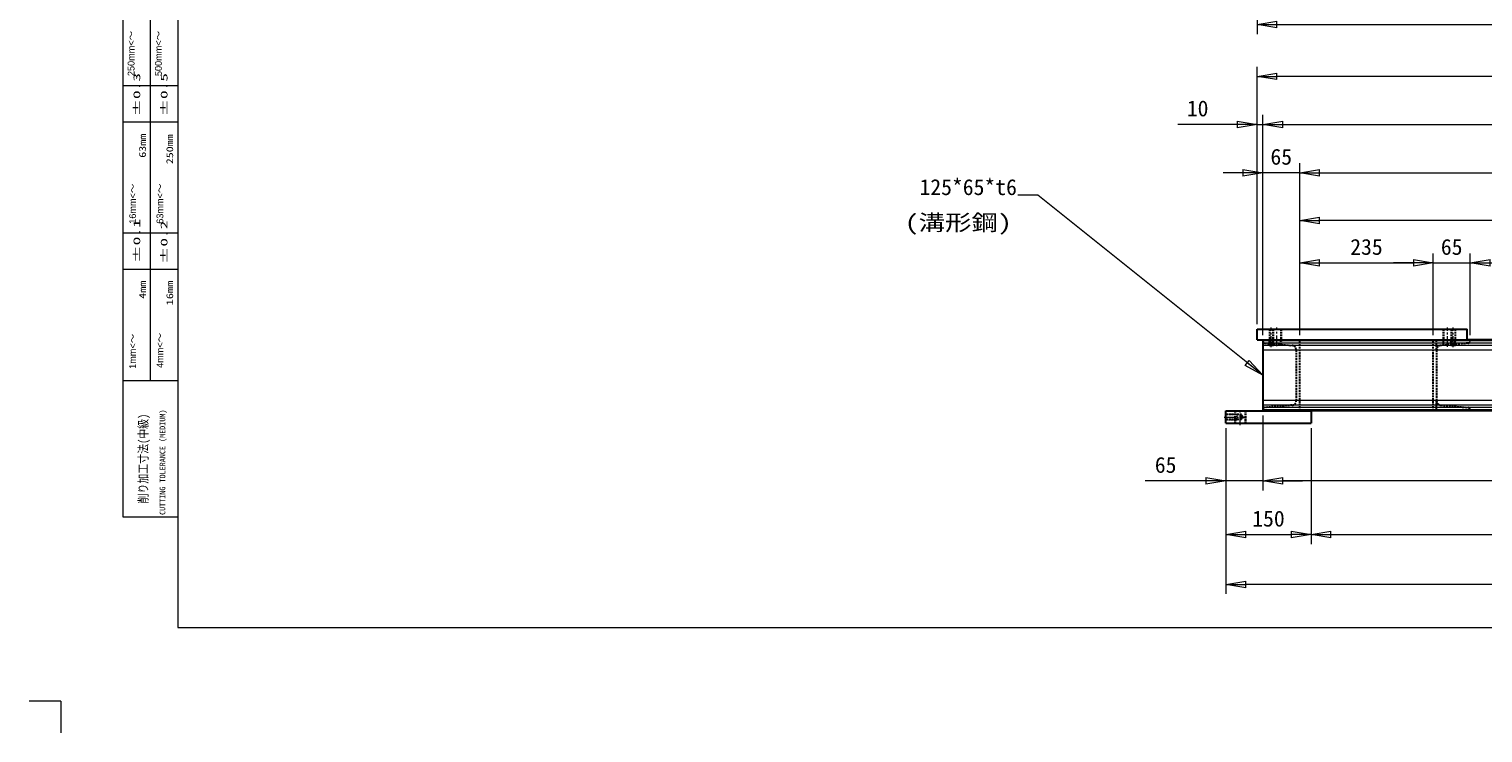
# Model space of a CAD drawing. Header units: millimetres. Extents: x -62 to 6744, y -106 to 4796.
# Tile 1 of 22: x -62 to 2497, y -106 to 1134. Entities that reach past the tile are written whole.
import ezdxf

# ---------------------------------------------------------------- set-up
doc = ezdxf.new("R2010")
doc.units = ezdxf.units.MM
doc.linetypes.add('CENTER2', pattern=[28.575, 19.05, -3.175, 3.175, -3.175])
doc.linetypes.add('HIDDEN2', pattern=[4.7625, 3.175, -1.5875])
doc.layers.get('0').update_dxf_attribs({"color": 157, "lineweight": 0})
doc.layers.add('2', color=176, linetype='Continuous', lineweight=0)
doc.styles.add('Default', font='txt')
doc.styles.add('JIS', font='txt')
doc.styles.add('TSTYLE20', font='txt')
doc.dimstyles.new('Default', dxfattribs={"dimtxt": 3.5, "dimasz": 4.375, "dimexe": 2.1, "dimexo": 1.05, "dimgap": 1.75, "dimtad": 1, "dimdsep": 46, "dimtxsty": 'Default', "dimblk": 'CLOSED', "dimcen": 0.09, "dimclrt": 13, "dimadec": 0, "dimazin": 0, "dimtfac": 0.4, "dimtdec": 3, "dimtmove": 0, "dimatfit": 3, "dimldrblk": 'CLOSED', "dimfxl": 10.01, "dimtolj": 1, "dimarcsym": 0})

# ---------------------------------------------------------------- blocks, each defined once
blk = doc.blocks.new('_Closed')
at = {"color": 0, "linetype": 'ByBlock', "lineweight": -2}
for p, q in [((-1, 0.166667), (0, 0)), ((-1, 0.166667), (-1, -0.166667)), ((0, 0), (-1, -0.166667)), ((0, 0), (-1, 0))]:
    blk.add_line(p, q, dxfattribs=at)
blk = doc.blocks.new('*D13')
at = {"color": 0, "linetype": 'Continuous', "lineweight": -2}
for p, q in [((2100, 1535.4), (2100, 1125.2)), ((4770, 1535.4), (4770, 1125.2)), ((2135, 1142), (4735, 1142))]:
    blk.add_line(p, q, dxfattribs=at)
at = {"layer": 'Defpoints', "color": 0}
for p in [(2100, 1543.8), (4770, 1543.8), (4770, 1142)]:
    blk.add_point(p, dxfattribs=at)
at = {"color": 0, "lineweight": -2, "xscale": 35, "yscale": 35, "zscale": 35, "rotation": 180}
blk.add_blockref('_Closed', (2100, 1142), dxfattribs=at)
at = {"color": 0, "lineweight": -2, "xscale": 35, "yscale": 35, "zscale": 35}
blk.add_blockref('_Closed', (4770, 1142), dxfattribs=at)
at = {"color": 13, "lineweight": 0, "insert": (3435, 1170), "char_height": 28, "attachment_point": 5, "style": 'Default'}
blk.add_mtext('\\A1;2670', dxfattribs=at)
blk = doc.blocks.new('*D90')
at = {"color": 0, "linetype": 'Continuous', "lineweight": -2}
for p, q in [((2045, 431.3), (2045, 139.2)), ((4825, 431.3), (4825, 139.2)), ((4790, 156), (2080, 156))]:
    blk.add_line(p, q, dxfattribs=at)
at = {"layer": 'Defpoints', "color": 0}
for p in [(2045, 439.7), (4825, 439.7), (2045, 156)]:
    blk.add_point(p, dxfattribs=at)
at = {"color": 0, "lineweight": -2, "xscale": 35, "yscale": 35, "zscale": 35}
for p, rotation in [((2045, 156), 180), ((4825, 156), 359.9999999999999)]:
    blk.add_blockref('_Closed', p, dxfattribs=dict(at, rotation=rotation))
at = {"color": 13, "lineweight": 0, "insert": (3435, 184), "char_height": 28, "attachment_point": 5, "style": 'Default'}
blk.add_mtext('\\A1;2780', dxfattribs=at)
blk = doc.blocks.new('*D91')
at = {"color": 0, "linetype": 'Continuous', "lineweight": -2}
for p, q in [((2110, 453.3), (2110, 321.4)), ((2045, 431.3), (2045, 321.4)), ((2045, 338.2), (1903, 338.2)), ((2010, 338.2), (1975, 338.2)), ((2110, 338.2), (2045, 338.2)), ((2145, 338.2), (2180, 338.2))]:
    blk.add_line(p, q, dxfattribs=at)
at = {"layer": 'Defpoints', "color": 0}
for p in [(2110, 461.7), (2045, 439.7), (2045, 338.2)]:
    blk.add_point(p, dxfattribs=at)
at = {"color": 0, "lineweight": -2, "xscale": 35, "yscale": 35, "zscale": 35}
blk.add_blockref('_Closed', (2045, 338.2), dxfattribs=at)
at = {"color": 0, "lineweight": -2, "xscale": 35, "yscale": 35, "zscale": 35, "rotation": 180}
blk.add_blockref('_Closed', (2110, 338.2), dxfattribs=at)
at = {"color": 13, "lineweight": 0, "insert": (1939, 366.2), "char_height": 28, "attachment_point": 5, "style": 'Default'}
blk.add_mtext('\\A1;65', dxfattribs=at)
blk = doc.blocks.new('*D92')
at = {"color": 0, "linetype": 'Continuous', "lineweight": -2}
for p, q in [((2100, 614.1), (2100, 1067.6)), ((4735, 1050.8), (2135, 1050.8)), ((4770, 614.1), (4770, 1067.6))]:
    blk.add_line(p, q, dxfattribs=at)
at = {"layer": 'Defpoints', "color": 0}
for p in [(2100, 1050.8), (2100, 605.7), (4770, 605.7)]:
    blk.add_point(p, dxfattribs=at)
at = {"color": 0, "lineweight": -2, "xscale": 35, "yscale": 35, "zscale": 35, "rotation": 180}
blk.add_blockref('_Closed', (2100, 1050.8), dxfattribs=at)
at = {"color": 0, "lineweight": -2, "xscale": 35, "yscale": 35, "zscale": 35}
blk.add_blockref('_Closed', (4770, 1050.8), dxfattribs=at)
at = {"color": 13, "lineweight": 0, "insert": (3435, 1078.8), "char_height": 28, "attachment_point": 5, "style": 'Default'}
blk.add_mtext('\\A1;2670', dxfattribs=at)
blk = doc.blocks.new('*D93')
at = {"color": 0, "linetype": 'Continuous', "lineweight": -2}
for p, q in [((2100, 614.1), (2100, 982.9)), ((2110, 595.1), (2110, 982.9)), ((2100, 966.1), (1960.6, 966.1)), ((2065, 966.1), (2030, 966.1)), ((2100, 966.1), (2110, 966.1)), ((2145, 966.1), (2180, 966.1))]:
    blk.add_line(p, q, dxfattribs=at)
at = {"layer": 'Defpoints', "color": 0}
for p in [(2110, 966.1), (2100, 605.7), (2110, 586.7)]:
    blk.add_point(p, dxfattribs=at)
at = {"color": 0, "lineweight": -2, "xscale": 35, "yscale": 35, "zscale": 35}
blk.add_blockref('_Closed', (2100, 966.1), dxfattribs=at)
at = {"color": 0, "lineweight": -2, "xscale": 35, "yscale": 35, "zscale": 35, "rotation": 180}
blk.add_blockref('_Closed', (2110, 966.1), dxfattribs=at)
at = {"color": 13, "lineweight": 0, "insert": (1995.3, 994.1), "char_height": 28, "attachment_point": 5, "style": 'Default'}
blk.add_mtext('\\A1;10', dxfattribs=at)
blk = doc.blocks.new('*D94')
at = {"color": 0, "linetype": 'Continuous', "lineweight": -2}
for p, q in [((2110, 595.1), (2110, 982.9)), ((4760, 595.1), (4760, 982.9)), ((2145, 966.1), (4725, 966.1))]:
    blk.add_line(p, q, dxfattribs=at)
at = {"layer": 'Defpoints', "color": 0}
for p in [(4760, 966.1), (2110, 586.7), (4760, 586.7)]:
    blk.add_point(p, dxfattribs=at)
at = {"color": 0, "lineweight": -2, "xscale": 35, "yscale": 35, "zscale": 35, "rotation": 180}
blk.add_blockref('_Closed', (2110, 966.1), dxfattribs=at)
at = {"color": 0, "lineweight": -2, "xscale": 35, "yscale": 35, "zscale": 35}
blk.add_blockref('_Closed', (4760, 966.1), dxfattribs=at)
at = {"color": 13, "lineweight": 0, "insert": (3435, 994.1), "char_height": 28, "attachment_point": 5, "style": 'Default'}
blk.add_mtext('\\A1;2650', dxfattribs=at)
blk = doc.blocks.new('*D96')
at = {"color": 0, "linetype": 'Continuous', "lineweight": -2}
for p, q in [((2110, 595.1), (2110, 897.8)), ((2175, 595.1), (2175, 897.8)), ((2075, 881), (2040, 881)), ((2175, 881), (2110, 881)), ((2210, 881), (2245, 881))]:
    blk.add_line(p, q, dxfattribs=at)
at = {"layer": 'Defpoints', "color": 0}
for p in [(2110, 881), (2110, 586.7), (2175, 586.7)]:
    blk.add_point(p, dxfattribs=at)
at = {"color": 0, "lineweight": -2, "xscale": 35, "yscale": 35, "zscale": 35}
for p, rotation in [((2110, 881), 359.9999974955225), ((2175, 881), 179.9999974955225)]:
    blk.add_blockref('_Closed', p, dxfattribs=dict(at, rotation=rotation))
at = {"color": 13, "lineweight": 0, "insert": (2142.5, 909), "char_height": 28, "attachment_point": 5, "rotation": 360, "style": 'Default'}
blk.add_mtext('\\A1;65', dxfattribs=at)
blk = doc.blocks.new('*D97')
at = {"color": 0, "linetype": 'Continuous', "lineweight": -2}
for p, q in [((2175, 595.1), (2175, 897.8)), ((4695, 595.1), (4695, 897.8)), ((2210, 881), (4660, 881))]:
    blk.add_line(p, q, dxfattribs=at)
at = {"layer": 'Defpoints', "color": 0}
for p in [(4695, 881), (2175, 586.7), (4695, 586.7)]:
    blk.add_point(p, dxfattribs=at)
at = {"color": 0, "lineweight": -2, "xscale": 35, "yscale": 35, "zscale": 35, "rotation": 180}
blk.add_blockref('_Closed', (2175, 881), dxfattribs=at)
at = {"color": 0, "lineweight": -2, "xscale": 35, "yscale": 35, "zscale": 35}
blk.add_blockref('_Closed', (4695, 881), dxfattribs=at)
at = {"color": 13, "lineweight": 0, "insert": (3435, 909), "char_height": 28, "attachment_point": 5, "style": 'Default'}
blk.add_mtext('\\A1;2520', dxfattribs=at)
blk = doc.blocks.new('*D101')
at = {"color": 0, "linetype": 'Continuous', "lineweight": -2}
for p, q in [((2175, 595.1), (2175, 813.6)), ((3110, 796.8), (2210, 796.8)), ((3145, 595.1), (3145, 813.6))]:
    blk.add_line(p, q, dxfattribs=at)
at = {"layer": 'Defpoints', "color": 0}
for p in [(2175, 796.8), (2175, 586.7), (3145, 586.7)]:
    blk.add_point(p, dxfattribs=at)
at = {"color": 0, "lineweight": -2, "xscale": 35, "yscale": 35, "zscale": 35, "rotation": 180}
blk.add_blockref('_Closed', (2175, 796.8), dxfattribs=at)
at = {"color": 0, "lineweight": -2, "xscale": 35, "yscale": 35, "zscale": 35}
blk.add_blockref('_Closed', (3145, 796.8), dxfattribs=at)
at = {"color": 13, "lineweight": 0, "insert": (2660, 824.8), "char_height": 28, "attachment_point": 5, "style": 'Default'}
blk.add_mtext('\\A1;970', dxfattribs=at)
blk = doc.blocks.new('*D107')
at = {"color": 0, "linetype": 'Continuous', "lineweight": -2}
for p, q in [((2175, 595.1), (2175, 739)), ((2210, 722.2), (2375, 722.2)), ((2410, 595.1), (2410, 739))]:
    blk.add_line(p, q, dxfattribs=at)
at = {"layer": 'Defpoints', "color": 0}
for p in [(2410, 722.2), (2175, 586.7), (2410, 586.7)]:
    blk.add_point(p, dxfattribs=at)
at = {"color": 0, "lineweight": -2, "xscale": 35, "yscale": 35, "zscale": 35, "rotation": 180}
blk.add_blockref('_Closed', (2175, 722.2), dxfattribs=at)
at = {"color": 0, "lineweight": -2, "xscale": 35, "yscale": 35, "zscale": 35}
blk.add_blockref('_Closed', (2410, 722.2), dxfattribs=at)
at = {"color": 13, "lineweight": 0, "insert": (2292.5, 750.2), "char_height": 28, "attachment_point": 5, "style": 'Default'}
blk.add_mtext('\\A1;235', dxfattribs=at)
blk = doc.blocks.new('*D108')
at = {"color": 0, "linetype": 'Continuous', "lineweight": -2}
for p, q in [((2375, 722.2), (2340, 722.2)), ((2410, 595.1), (2410, 739)), ((2410, 722.2), (2475, 722.2)), ((2475, 595.1), (2475, 739)), ((2510, 722.2), (2545, 722.2))]:
    blk.add_line(p, q, dxfattribs=at)
at = {"layer": 'Defpoints', "color": 0}
for p in [(2475, 722.2), (2410, 586.7), (2475, 586.7)]:
    blk.add_point(p, dxfattribs=at)
at = {"color": 0, "lineweight": -2, "xscale": 35, "yscale": 35, "zscale": 35}
for p, rotation in [((2410, 722.2), 2.50447752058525e-06), ((2475, 722.2), 180.0000025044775)]:
    blk.add_blockref('_Closed', p, dxfattribs=dict(at, rotation=rotation))
at = {"color": 13, "lineweight": 0, "insert": (2442.5, 750.2), "char_height": 28, "attachment_point": 5, "rotation": 0, "style": 'Default'}
blk.add_mtext('\\A1;65', dxfattribs=at)
blk = doc.blocks.new('*D109')
at = {"color": 0, "linetype": 'Continuous', "lineweight": -2}
for p, q in [((2475, 595.1), (2475, 739)), ((2510, 722.2), (2725, 722.2)), ((2760, 595.1), (2760, 739))]:
    blk.add_line(p, q, dxfattribs=at)
at = {"layer": 'Defpoints', "color": 0}
for p in [(2760, 722.2), (2475, 586.7), (2760, 586.7)]:
    blk.add_point(p, dxfattribs=at)
at = {"color": 0, "lineweight": -2, "xscale": 35, "yscale": 35, "zscale": 35}
for p, rotation in [((2475, 722.2), 179.9999994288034), ((2760, 722.2), 359.9999994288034)]:
    blk.add_blockref('_Closed', p, dxfattribs=dict(at, rotation=rotation))
at = {"color": 13, "lineweight": 0, "insert": (2617.5, 750.2), "char_height": 28, "attachment_point": 5, "rotation": 360, "style": 'Default'}
blk.add_mtext('\\A1;285', dxfattribs=at)
blk = doc.blocks.new('*D112')
at = {"color": 0, "linetype": 'Continuous', "lineweight": -2}
for p, q in [((2045, 431.3), (2045, 226.8)), ((2195, 431.3), (2195, 226.8)), ((2080, 243.6), (2160, 243.6))]:
    blk.add_line(p, q, dxfattribs=at)
at = {"layer": 'Defpoints', "color": 0}
for p in [(2045, 439.7), (2195, 439.7), (2195, 243.6)]:
    blk.add_point(p, dxfattribs=at)
at = {"color": 0, "lineweight": -2, "xscale": 35, "yscale": 35, "zscale": 35, "rotation": 180}
blk.add_blockref('_Closed', (2045, 243.6), dxfattribs=at)
at = {"color": 0, "lineweight": -2, "xscale": 35, "yscale": 35, "zscale": 35}
blk.add_blockref('_Closed', (2195, 243.6), dxfattribs=at)
at = {"color": 13, "lineweight": 0, "insert": (2120, 271.6), "char_height": 28, "attachment_point": 5, "style": 'Default'}
blk.add_mtext('\\A1;150', dxfattribs=at)
blk = doc.blocks.new('*D113')
at = {"color": 0, "linetype": 'Continuous', "lineweight": -2}
for p, q in [((2195, 431.3), (2195, 226.8)), ((2905, 431.3), (2905, 226.8)), ((2230, 243.6), (2870, 243.6))]:
    blk.add_line(p, q, dxfattribs=at)
at = {"layer": 'Defpoints', "color": 0}
for p in [(2195, 439.7), (2905, 439.7), (2905, 243.6)]:
    blk.add_point(p, dxfattribs=at)
at = {"color": 0, "lineweight": -2, "xscale": 35, "yscale": 35, "zscale": 35}
for p, rotation in [((2195, 243.6), 180.0000001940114), ((2905, 243.6), 1.940114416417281e-07)]:
    blk.add_blockref('_Closed', p, dxfattribs=dict(at, rotation=rotation))
at = {"color": 13, "lineweight": 0, "insert": (2550, 271.6), "char_height": 28, "attachment_point": 5, "rotation": 0, "style": 'Default'}
blk.add_mtext('\\A1;710', dxfattribs=at)
blk = doc.blocks.new('*D119')
at = {"color": 0, "linetype": 'Continuous', "lineweight": -2}
for p, q in [((2110, 453.3), (2110, 321.4)), ((4760, 453.3), (4760, 321.4)), ((4725, 338.2), (2145, 338.2))]:
    blk.add_line(p, q, dxfattribs=at)
at = {"layer": 'Defpoints', "color": 0}
for p in [(2110, 461.7), (4760, 461.7), (2110, 338.2)]:
    blk.add_point(p, dxfattribs=at)
at = {"color": 0, "lineweight": -2, "xscale": 35, "yscale": 35, "zscale": 35, "rotation": 180}
blk.add_blockref('_Closed', (2110, 338.2), dxfattribs=at)
at = {"color": 0, "lineweight": -2, "xscale": 35, "yscale": 35, "zscale": 35}
blk.add_blockref('_Closed', (4760, 338.2), dxfattribs=at)
at = {"color": 13, "lineweight": 0, "insert": (3435, 366.2), "char_height": 28, "attachment_point": 5, "style": 'Default'}
blk.add_mtext('\\A1;2650', dxfattribs=at)
blk = doc.blocks.new('TITLE_BLOCK', base_point=(6640, 80))
at = {"layer": '2', "color": 176, "linetype": 'Continuous', "lineweight": 0, "true_color": 0x000080, "style": 'JIS', "width": 1.28}
blk.add_text('(溝形鋼)', height=28, dxfattribs=at).set_placement((1479.7, 779.3))
blk = doc.blocks.new('FORMAT')
at = {"color": 157, "linetype": 'Continuous', "lineweight": 0, "true_color": 0x44607b}
for p, q in [((200, 4672), (200, 80)), ((200, 80), (6640, 80))]:
    blk.add_line(p, q, dxfattribs=at)
at = {"color": 176, "linetype": 'Continuous', "lineweight": 0, "true_color": 0x000080}
for q in [(-61.6, -49.7), (-5.6, -105.7)]:
    blk.add_line((-5.6, -49.7), q, dxfattribs=at)
at = {"layer": '2', "color": 176, "linetype": 'Continuous', "lineweight": 0, "true_color": 0x000080}
for p, q in [((104, 274.3), (104, 1554.3)), ((152, 514.3), (152, 1554.3)), ((200, 1034.3), (104, 1034.3)), ((200, 970.3), (104, 970.3)), ((200, 774.3), (104, 774.3)), ((200, 710.3), (104, 710.3)), ((200, 514.3), (104, 514.3)), ((200, 274.3), (104, 274.3))]:
    blk.add_line(p, q, dxfattribs=at)
at = {"color": 176, "linetype": 'Continuous', "lineweight": 0, "true_color": 0x000080}
blk.add_blockref('TITLE_BLOCK', (6640, 80), dxfattribs=at)
at = {"layer": '2', "color": 176, "linetype": 'Continuous', "lineweight": 0, "true_color": 0x000080, "style": 'TSTYLE20'}
for s, height, width, p in [('%%p0.3', 12, 1.87, (134, 980.3)), ('%%p0.5', 12, 1.87, (182, 980.3)), ('63mm', 12, 1.29, (144, 907.4)), ('250mm', 12, 1.29, (192, 896)), ('%%p0.1', 12, 1.9, (134, 722)), ('%%p0.2', 12, 1.87, (182, 720.3)), ('4mm', 12, 1.3, (144, 658.9)), ('16mm', 12, 1.33, (192, 647.4)), ('削り加工寸法(中級)', 16, 0.84, (147.2, 298.5))]:
    blk.add_text(s, height=height, rotation=90, dxfattribs=dict(at, width=width)).set_placement(p)
blk.add_text('CUTTING TOLERANCE (MEDIUM)', height=10, rotation=90, dxfattribs=at).set_placement((178.2, 278.2))
at = {"layer": '2', "color": 176, "linetype": 'Continuous', "lineweight": 0, "true_color": 0x000080, "char_height": 12, "attachment_point": 1, "rotation": 90, "style": 'TSTYLE20'}
for s, insert, width in [('{\\fV(12) - japanese stick sjis|b0|i0|c0|p0;  250mm<～}', (112, 1042.3), 1462.843), ('{\\fV(12) - japanese stick sjis|b0|i0|c0|p0;  500mm<～}', (160, 1042.3), 1462.843), ('{\\fV(12) - japanese stick sjis|b0|i0|c0|p0;  16mm<～}', (114.7, 782.2), 1325.7), ('{\\fV(12) - japanese stick sjis|b0|i0|c0|p0;  63mm<～}', (162.7, 782.2), 1325.7), ('{\\fV(12) - japanese stick sjis|b0|i0|c0|p0;   1mm<～}', (114.7, 522.2), 1332.557), ('{\\fV(12) - japanese stick sjis|b0|i0|c0|p0;  4mm<～}', (162.7, 528.3), 1188.557)]:
    blk.add_mtext(s, dxfattribs=dict(at, insert=insert, width=width))
blk = doc.blocks.new('a', base_point=(1989.346, 1448.7))
at = {"color": 190, "linetype": 'Continuous', "lineweight": 0, "true_color": 0x801eff}
dim = blk.add_linear_dim(base=(4769.962, 1141.961), p1=(2099.962, 1543.816), p2=(4769.962, 1543.816), angle=0, dimstyle='Default', override={"dimtxt": 28, "dimasz": 35, "dimexe": 16.8, "dimexo": 8.4, "dimgap": 14, "dimpost": '', "dimtfac": 0.7, "dimtmove": 0}, dxfattribs=at)
dim.commit()
dim.dimension.update_dxf_attribs({"geometry": '*D13', "text_midpoint": (3434.962, 1141.961), "dimtype": 161})
blk = doc.blocks.new('d', base_point=(3629.323, 634.745))
at = {"color": 157, "linetype": 'Continuous', "lineweight": 30, "true_color": 0x44607b}
for p, q in [((2099.962, 586.701), (2099.962, 605.701)), ((2099.962, 605.701), (2469.962, 605.701)), ((2469.962, 586.701), (2469.962, 605.701)), ((2099.962, 586.701), (2469.962, 586.701)), ((2109.962, 586.701), (2109.962, 584.947)), ((2109.962, 584.947), (2109.962, 580.962)), ((2109.962, 580.962), (2109.962, 576.759)), ((2109.962, 576.759), (2109.962, 568.789)), ((2109.962, 568.789), (2109.962, 479.613)), ((2519.962, 586.701), (2469.962, 586.701)), ((2044.962, 439.701), (2044.962, 461.701)), ((2044.962, 461.701), (2194.962, 461.701)), ((2109.962, 479.613), (2109.962, 471.643)), ((2109.962, 471.643), (2109.962, 467.439)), ((2109.962, 467.439), (2109.962, 463.455)), ((2109.962, 463.455), (2109.962, 461.701)), ((2194.962, 461.701), (2194.962, 439.701)), ((2904.962, 461.701), (2194.962, 461.701)), ((2044.962, 439.701), (2194.962, 439.701))]:
    blk.add_line(p, q, dxfattribs=at)
at = {"color": 52, "linetype": 'HIDDEN2', "lineweight": 0, "true_color": 0xdcdc00}
for p, q in [((2120.962, 605.701), (2120.962, 586.701)), ((2126.962, 605.701), (2126.962, 586.701)), ((2128.962, 605.701), (2128.962, 586.701)), ((2142.962, 605.701), (2142.962, 586.701)), ((2426.962, 605.701), (2426.962, 586.701)), ((2440.962, 605.701), (2440.962, 586.701)), ((2442.962, 605.701), (2442.962, 586.701)), ((2448.962, 605.701), (2448.962, 586.701)), ((2120.962, 586.701), (2120.962, 576.907)), ((2128.312, 576.701), (2121.612, 576.701)), ((2127.879, 576.759), (2122.045, 576.759)), ((2126.962, 586.701), (2126.962, 579.795)), ((2128.962, 586.701), (2128.962, 576.907)), ((2142.962, 586.701), (2142.962, 578.395)), ((2426.962, 586.701), (2426.962, 577.082)), ((2440.962, 586.701), (2440.962, 576.907)), ((2448.312, 576.701), (2441.612, 576.701)), ((2447.879, 576.759), (2442.045, 576.759)), ((2442.962, 586.701), (2442.962, 578.482)), ((2448.962, 586.701), (2448.962, 576.907)), ((2059.962, 461.701), (2059.962, 439.701)), ((2079.962, 461.701), (2079.962, 439.701)), ((2044.962, 455.701), (2064.962, 455.701)), ((2044.962, 445.701), (2064.962, 445.701)), ((2064.962, 445.701), (2064.962, 455.701))]:
    blk.add_line(p, q, dxfattribs=at)
at = {"color": 72, "linetype": 'HIDDEN2', "lineweight": 30, "true_color": 0x60bf00}
for p, q in [((2121.587, 605.701), (2121.587, 586.701)), ((2127.962, 605.701), (2127.962, 586.701)), ((2128.337, 605.701), (2128.337, 586.701)), ((2141.962, 605.701), (2141.962, 586.701)), ((2427.962, 605.701), (2427.962, 586.701)), ((2441.587, 605.701), (2441.587, 586.701)), ((2441.962, 605.701), (2441.962, 586.701)), ((2448.337, 605.701), (2448.337, 586.701)), ((2113.613, 580.962), (2161.659, 576.759)), ((2121.587, 576.907), (2121.587, 586.701)), ((2127.962, 579.707), (2127.962, 586.701)), ((2128.337, 576.907), (2128.337, 586.701)), ((2141.962, 578.482), (2141.962, 586.701)), ((2168.962, 568.789), (2168.962, 479.613)), ((2174.962, 461.701), (2174.962, 586.701)), ((2409.962, 461.701), (2409.962, 586.701)), ((2415.962, 568.789), (2415.962, 584.947)), ((2415.962, 568.789), (2415.962, 479.613)), ((2471.31, 580.962), (2423.265, 576.759)), ((2427.962, 577.17), (2427.962, 586.701)), ((2441.587, 576.907), (2441.587, 586.701)), ((2441.962, 578.395), (2441.962, 586.701)), ((2448.337, 576.907), (2448.337, 586.701)), ((2474.962, 586.701), (2474.962, 584.947)), ((2061.212, 461.701), (2061.212, 439.701)), ((2078.712, 461.701), (2078.712, 439.701)), ((2161.659, 471.643), (2113.613, 467.439)), ((2415.962, 463.455), (2415.962, 479.613)), ((2423.265, 471.643), (2471.31, 467.439)), ((2474.962, 463.455), (2474.962, 461.701)), ((2072.562, 454.951), (2044.962, 454.951)), ((2072.562, 446.451), (2044.962, 446.451)), ((2072.562, 446.451), (2072.562, 454.951)), ((2075.016, 450.701), (2072.562, 454.951)), ((2075.016, 450.701), (2072.562, 446.451))]:
    blk.add_line(p, q, dxfattribs=at)
at = {"color": 190, "linetype": 'CENTER2', "lineweight": 0, "true_color": 0x801eff}
for p, q in [((2124.962, 573.907), (2124.962, 608.701)), ((2134.962, 575.482), (2134.962, 608.701)), ((2434.962, 574.17), (2434.962, 608.701)), ((2444.962, 573.907), (2444.962, 608.701)), ((2069.962, 436.701), (2069.962, 464.701)), ((2041.962, 450.701), (2078.016, 450.701))]:
    blk.add_line(p, q, dxfattribs=at)
at = {"color": 52, "linetype": 'Continuous', "lineweight": 0, "true_color": 0xdcdc00}
for p, q in [((4759.962, 584.947), (2109.962, 584.947)), ((4759.962, 580.962), (2109.962, 580.962)), ((2122.045, 576.759), (2109.962, 576.759)), ((4759.962, 568.789), (2109.962, 568.789)), ((2442.045, 576.759), (2127.879, 576.759)), ((4759.962, 576.759), (2447.879, 576.759)), ((4759.962, 479.613), (2109.962, 479.613)), ((4759.962, 471.643), (2109.962, 471.643)), ((4759.962, 467.439), (2109.962, 467.439)), ((4759.962, 463.455), (2109.962, 463.455))]:
    blk.add_line(p, q, dxfattribs=at)
at = {"color": 72, "linetype": 'HIDDEN2', "lineweight": 30, "true_color": 0x60bf00}
for centre, radius, start, end in [((2113.962, 584.947), 4, 180, 265), ((2160.962, 568.789), 8, 0, 85), ((2423.962, 568.789), 8, 95, 180), ((2470.962, 584.947), 4, 275, 0), ((2113.962, 463.455), 4, 95, 180), ((2160.962, 479.613), 8, 275, 360), ((2423.962, 479.613), 8, 180, 265), ((2470.962, 463.455), 4, 0, 85)]:
    blk.add_arc(centre, radius, start, end, dxfattribs=at)
at = {"color": 157, "linetype": 'Continuous', "lineweight": 30, "true_color": 0x44607b, "extrusion": (0, 0, -1)}
for centre, start_param, end_param in [((2124.962, 576.907), 2.61465624, 4.71238898), ((2124.962, 576.907), 4.71238898, 6.81012172), ((2444.962, 576.907), 2.61465624, 4.71238898), ((2444.962, 576.907), 4.71238898, 6.81012172)]:
    blk.add_ellipse(centre, major_axis=(3.375, 0), ratio=0.08748871, start_param=start_param, end_param=end_param, dxfattribs=at)
at = {"color": 157, "linetype": 'Continuous', "lineweight": 30, "true_color": 0x44607b}
for points in [[(2127.879, 576.759), (2127.742, 576.738), (2127.335, 576.665), (2126.589, 576.537), (2125.735, 576.448), (2124.954, 576.418), (2124.134, 576.45), (2123.253, 576.548), (2122.534, 576.676), (2122.164, 576.741), (2122.045, 576.759)], [(2447.879, 576.759), (2447.742, 576.738), (2447.335, 576.665), (2446.589, 576.537), (2445.735, 576.448), (2444.954, 576.418), (2444.134, 576.45), (2443.253, 576.548), (2442.534, 576.676), (2442.164, 576.741), (2442.045, 576.759)]]:
    blk.add_open_spline(points, degree=3, knots=[0, 0, 0, 0, 0.82223684, 2.0153994, 2.74694144, 3.54141828, 4.35724284, 5.20728546, 6.36669401, 7.08136751, 7.08136751, 7.08136751, 7.08136751], dxfattribs=at)
at = {"color": 23, "linetype": 'Continuous', "true_color": 0xc98a8a, "insert": (1677.175, 841.253), "char_height": 28, "attachment_point": 9, "line_spacing_factor": 0.899982, "style": 'Default'}
blk.add_mtext('125*65*t6', dxfattribs=at)
at = {"color": 190, "linetype": 'Continuous', "lineweight": 0, "true_color": 0x801eff}
for base, p1, p2, angle, override, picture, middle in [((2099.962, 1050.822), (4769.962, 605.701), (2099.962, 605.701), 180, {"dimtxt": 28, "dimasz": 35, "dimexe": 16.8, "dimexo": 8.4, "dimgap": 14, "dimjust": 0, "dimpost": '', "dimse1": 0, "dimse2": 0, "dimtfac": 0.7, "dimtmove": 0}, '*D92', (3434.962, 1050.822)), ((4759.962, 966.086), (2109.962, 586.701), (4759.962, 586.701), 0, {"dimtxt": 28, "dimasz": 35, "dimexe": 16.8, "dimexo": 8.4, "dimgap": 14, "dimpost": '', "dimtfac": 0.7, "dimtmove": 0}, '*D94', (3434.962, 966.086)), ((2109.962, 881.045), (2174.962, 586.701), (2109.962, 586.701), 179.999997, {"dimtxt": 28, "dimasz": 35, "dimexe": 16.8, "dimexo": 8.4, "dimgap": 14, "dimjust": 0, "dimpost": '', "dimse1": 0, "dimse2": 0, "dimtfac": 0.7, "dimtmove": 0}, '*D96', (2142.462, 881.045)), ((4694.962, 881.045), (2174.962, 586.701), (4694.962, 586.701), 0, {"dimtxt": 28, "dimasz": 35, "dimexe": 16.8, "dimexo": 8.4, "dimgap": 14, "dimpost": '', "dimtfac": 0.7, "dimtmove": 0}, '*D97', (3434.962, 881.045)), ((2174.962, 796.774), (3144.962, 586.701), (2174.962, 586.701), 180, {"dimtxt": 28, "dimasz": 35, "dimexe": 16.8, "dimexo": 8.4, "dimgap": 14, "dimjust": 0, "dimpost": '', "dimse1": 0, "dimse2": 0, "dimtfac": 0.7, "dimtmove": 0}, '*D101', (2659.962, 796.774)), ((2409.962, 722.162), (2174.962, 586.701), (2409.962, 586.701), 0, {"dimtxt": 28, "dimasz": 35, "dimexe": 16.8, "dimexo": 8.4, "dimgap": 14, "dimpost": '', "dimtfac": 0.7, "dimtmove": 0}, '*D107', (2292.462, 722.162)), ((2474.962, 722.162), (2409.962, 586.701), (2474.962, 586.701), 0.000003, {"dimtxt": 28, "dimasz": 35, "dimexe": 16.8, "dimexo": 8.4, "dimgap": 14, "dimpost": '', "dimtfac": 0.7, "dimtmove": 0}, '*D108', (2442.462, 722.162)), ((2759.962, 722.162), (2474.962, 586.701), (2759.962, 586.701), 359.999999, {"dimtxt": 28, "dimasz": 35, "dimexe": 16.8, "dimexo": 8.4, "dimgap": 14, "dimpost": '', "dimtfac": 0.7, "dimtmove": 0}, '*D109', (2617.462, 722.162)), ((2109.962, 338.195), (4759.962, 461.701), (2109.962, 461.701), 180, {"dimtxt": 28, "dimasz": 35, "dimexe": 16.8, "dimexo": 8.4, "dimgap": 14, "dimjust": 0, "dimpost": '', "dimse1": 0, "dimse2": 0, "dimtfac": 0.7, "dimtmove": 0}, '*D119', (3434.962, 338.195)), ((2044.962, 155.971), (4824.962, 439.701), (2044.962, 439.701), 180, {"dimtxt": 28, "dimasz": 35, "dimexe": 16.8, "dimexo": 8.4, "dimgap": 14, "dimjust": 0, "dimpost": '', "dimse1": 0, "dimse2": 0, "dimtfac": 0.7, "dimtmove": 0}, '*D90', (3434.962, 155.971)), ((2194.962, 243.597), (2044.962, 439.701), (2194.962, 439.701), 0, {"dimtxt": 28, "dimasz": 35, "dimexe": 16.8, "dimexo": 8.4, "dimgap": 14, "dimpost": '', "dimtfac": 0.7, "dimtmove": 0}, '*D112', (2119.962, 243.597)), ((2904.962, 243.597), (2194.962, 439.701), (2904.962, 439.701), 0, {"dimtxt": 28, "dimasz": 35, "dimexe": 16.8, "dimexo": 8.4, "dimgap": 14, "dimpost": '', "dimtfac": 0.7, "dimtmove": 0}, '*D113', (2549.962, 243.597))]:
    dim = blk.add_linear_dim(base=base, p1=p1, p2=p2, angle=angle, dimstyle='Default', override=override, dxfattribs=at)
    dim.commit()
    dim.dimension.update_dxf_attribs({"geometry": picture, "text_midpoint": middle, "dimtype": 161})
for base, p1, p2, override, picture, middle in [((2109.962, 966.086), (2099.962, 605.701), (2109.962, 586.701), {"dimtxt": 28, "dimasz": 35, "dimexe": 16.8, "dimexo": 8.4, "dimgap": 14, "dimpost": '', "dimtfac": 0.7, "dimtmove": 0}, '*D93', (1995.295, 966.086)), ((2044.962, 338.195), (2109.962, 461.701), (2044.962, 439.701), {"dimtxt": 28, "dimasz": 35, "dimexe": 16.8, "dimexo": 8.4, "dimgap": 14, "dimjust": 0, "dimpost": '', "dimse1": 0, "dimse2": 0, "dimtfac": 0.7, "dimtmove": 0}, '*D91', (1938.962, 338.195))]:
    dim = blk.add_linear_dim(base=base, p1=p1, p2=p2, dimstyle='Default', override=override, dxfattribs=at)
    dim.commit()
    dim.dimension.update_dxf_attribs({"geometry": picture, "text_midpoint": middle, "dimtype": 160})
at = {"color": 190, "linetype": 'Continuous', "lineweight": 0, "true_color": 0x801eff, "annotation_type": 0, "has_hookline": 1, "hookline_direction": 1, "text_width": 206.667}
blk.add_leader([(2109.962, 524.201), (1713.925, 841.253), (1678.925, 841.253)], dimstyle='Default', override={"dimasz": 35, "dimtad": 0, "dimtxsty": 'Default', "dimldrblk": 'Closed'}, dxfattribs=at)

msp = doc.modelspace()

# ---------------------------------------------------------------- block references
at = {"color": 176, "linetype": 'Continuous', "lineweight": 0, "true_color": 0x000080}
for name, p in [('FORMAT', (0, 0)), ('a', (1989.3, 1448.7)), ('d', (3629.3, 634.7))]:
    msp.add_blockref(name, p, dxfattribs=at)

doc.saveas('drawing.dxf')
